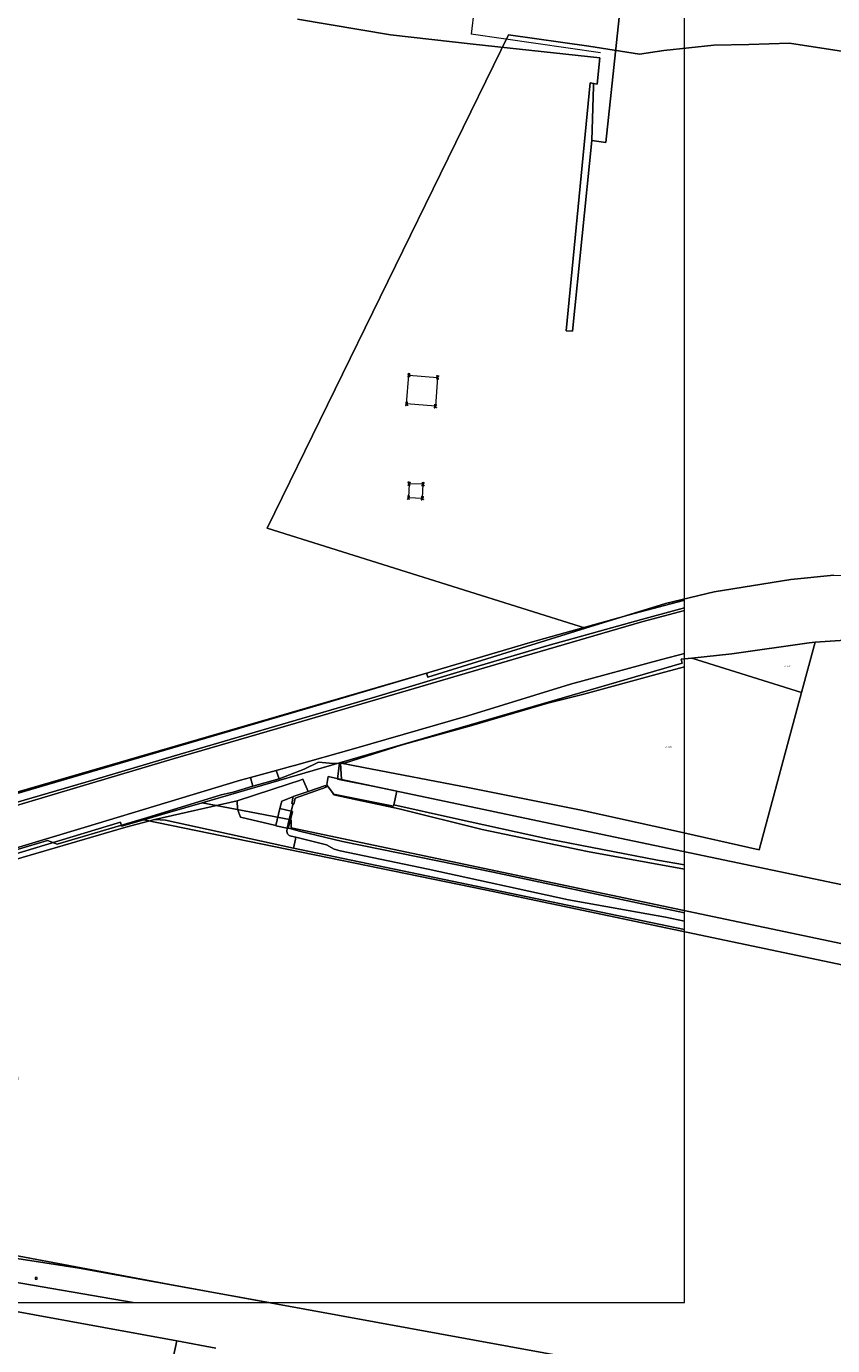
# Model space of a CAD drawing. Header units: metres. Extents: x 207466 to 209466, y 475780 to 477780.
# Tile 160 of 189: x 209017 to 209220, y 476179 to 476510. Entities that reach past the tile are written whole.
import ezdxf
from ezdxf.enums import TextEntityAlignment as Align

# ---------------------------------------------------------------- set-up
doc = ezdxf.new("R2010")
doc.units = ezdxf.units.M
doc.linetypes.add('IE-TERREINAFSCHEIDING-KUNSTMATIG', pattern=[0])
doc.layers.get('0').update_dxf_attribs({"color": 253, "linetype": 'CONTINUOUS'})
for name, color, linetype, lineweight, true_color in [('B-OG-WA-SLOOT_WATER-A', 7, 'CONTINUOUS', 0, 0x478c9a), ('B-RO-GR-BOS_LOOF-GV', 7, 'CONTINUOUS', 0, 0x6d8a47), ('B-RO-GR-GRAS-GV', 7, 'CONTINUOUS', 0, 0x6d8a47), ('B-RO-OG-WATER_GREPPEL-GV', 7, 'CONTINUOUS', 0, 0x478c9a), ('B-RO-OG-WATER_SLOOT-GV', 7, 'CONTINUOUS', 0, 0x478c9a)]:
    doc.layers.add(name, color=color, linetype=linetype, lineweight=lineweight, true_color=true_color)
for name, color, linetype, lineweight in [('B-RO-IE-MEUBILAIR_WEGMEUBILAIR_HOOGSPANNINGSMAST-G', 253, 'CONTINUOUS', 0), ('B-RO-IE-MEUBILAIR_WEGMEUBILAIR_HOOGSPANNINGSMAST-S', 253, 'CONTINUOUS', 0), ('B-RO-IE-TERREINAFSCHEIDING_KUNSTMATIG_HEKWERK_RASTER-G', 253, 'IE-TERREINAFSCHEIDING-KUNSTMATIG', 0), ('B-RO-KW-KUNSTWERK_GEMAAL-GV', 253, 'CONTINUOUS', 0), ('B-RO-OG-TERREIN_CULTUURSCHEIDING-GV', 253, 'CONTINUOUS', 0), ('B-RO-OG-TERREIN_ERF-GV', 253, 'CONTINUOUS', 0), ('B-RO-RI-GWA_RIOOLPUT-S', 253, 'CONTINUOUS', 0), ('B-RO-VH-VERHARDING_BETON-GV', 253, 'CONTINUOUS', 0), ('B-RO-VH-VERHARDING_GRASBETONSTEEN-GV', 253, 'CONTINUOUS', 0), ('B-RO-VH-VERHARDING_STRAATBAKSTEEN-GV', 253, 'CONTINUOUS', 0), ('B-WE-KG-GRENS_PERCEEL-GV', 150, 'CONTINUOUS', 18), ('B-WE-KG-GRENS_PERCEEL-S', 150, 'CONTINUOUS', 25)]:
    doc.layers.add(name, color=color, linetype=linetype, lineweight=lineweight)
doc.styles.add('NLCS-ISO', font='NLCS-ISO.ttf')

# ---------------------------------------------------------------- blocks, each defined once
blk = doc.blocks.new('SKL-ET_HS_MAST-SO1')
at = {"lineweight": -2}
for p, q in [((0, 2.0703), (-1.4175, 1.7574)), ((-1.4175, 1.7574), (-1.4175, 1.6402)), ((-1.4175, 1.6402), (0, 1.6402)), ((0, 1.3491), (-1.4175, 1.0362)), ((-1.4175, 1.0362), (-1.4175, 0.919)), ((-1.4175, 0.919), (0, 0.919)), ((-0.3734, -0.3656), (-0.125, 0.9071)), ((0, 0.0217), (-0.3734, -0.3656)), ((0, 0.5355), (-0.2477, 0.2786)), ((0, 0.0217), (-0.2477, 0.2786)), ((0, 0.5355), (-0.1643, 0.7058)), ((-0.125, 0.9071), (-0.125, 2.0427)), ((0, 2.0703), (1.4175, 1.7574)), ((1.4175, 1.6402), (0, 1.6402)), ((0, 1.3491), (1.4175, 1.0362)), ((1.4175, 0.919), (0, 0.919)), ((0, 0.5355), (0.1643, 0.7058)), ((0, 0.5355), (0.2477, 0.2786)), ((0, 0.0217), (0.2477, 0.2786)), ((0, 0.0217), (0.3734, -0.3656)), ((0.125, 0.9071), (0.125, 2.0427)), ((0.3734, -0.3656), (0.125, 0.9071)), ((1.4175, 1.7574), (1.4175, 1.6402)), ((1.4175, 1.0362), (1.4175, 0.919)), ((-1.0365, -1.7589), (-0.3734, -0.3656)), ((-1.0365, -1.7589), (0, -0.7529)), ((0, -0.7529), (-0.3734, -0.3656)), ((0, -0.7529), (0.3734, -0.3656)), ((1.0365, -1.7589), (0, -0.7529)), ((1.0365, -1.7589), (0.3734, -0.3656))]:
    blk.add_line(p, q, dxfattribs=at)
at = {"lineweight": -2, "flags": 128}
blk.add_lwpolyline([(-1.4175, -2), (-0.6554, -2), (-0.6554, -1.7589), (-1.4175, -1.7589), (-1.4175, -2)], dxfattribs=at)
at = {"lineweight": -2, "extrusion": (0, 0, -1), "flags": 128}
blk.add_lwpolyline([(-1.4175, -2), (-0.6554, -2), (-0.6554, -1.7589), (-1.4175, -1.7589), (-1.4175, -2)], dxfattribs=at)
blk = doc.blocks.new('SRI-PUT_INSPECTIEPUT_RIOOLPUT-SO1')
at = {"color": 0, "linetype": 'ByBlock', "lineweight": -2, "flags": 128}
blk.add_lwpolyline([(-1.125, -1.125), (1.125, -1.125), (1.125, 1.125), (-1.125, 1.125), (-1.125, -1.125)], dxfattribs=at)
at = {"color": 0, "linetype": 'ByBlock', "lineweight": -2, "insert": (0, 0.2828), "char_height": 1.5, "attachment_point": 5, "line_spacing_factor": 0.8, "style": 'NLCS-ISO'}
blk.add_mtext('{\\C0;r}', dxfattribs=at)
blk = doc.blocks.new('SKG-PERCEELNUMMER-SO')
at = {"style": 'NLCS-ISO', "oblique": 10, "flags": 1}
blk.add_attdef('GEMEENTECODE', text='', height=1.8, dxfattribs=at).set_placement((0, 2.6), align=Align.MIDDLE_CENTER)
at = {"style": 'NLCS-ISO', "oblique": 10}
blk.add_attdef('SECTIE', text='', height=1.8, dxfattribs=at).set_placement((-0.5, 0), align=Align.MIDDLE_RIGHT)
blk.add_attdef('PERCEELNUMMER', text='', height=1.8, dxfattribs=at).set_placement((0.5, 0), align=Align.MIDDLE_LEFT)

msp = doc.modelspace()

# ---------------------------------------------------------------- linework, layer by layer
at = {"layer": 'B-OG-WA-SLOOT_WATER-A', "flags": 128}
for points in [[(209182.41, 476352.47), (209182.41, 476363.26), (209171.72, 476360.39), (209142.16, 476351.73), (209114.57, 476343.65), (209084.84, 476334.96), (209054.05, 476325.96), (209030.68, 476319.04), (209008.76, 476312.53)], [(209007.39, 476301.5), (209031.72, 476308.76), (209052.73, 476315.13), (209070.95, 476320.61), (209073.48, 476321.31), (209079.86, 476323.08), (209083.53, 476324.1), (209084.47, 476324.36), (209099.29, 476328.48), (209128.03, 476336.81), (209153.76, 476344.72), (209176.6, 476350.96), (209182.41, 476352.47)], [(209182.41, 476287.36), (209182.41, 476298.29), (209158.03, 476302.73), (209131.6, 476308.27), (209110.79, 476313.48), (209100.12, 476315.69), (209094.35, 476316.95), (209094.29, 476317.16), (209094.02, 476317.54), (209092.98, 476318.98), (209092.89, 476319.01), (209092.51, 476319.12), (209092.38, 476319.1), (209092.44, 476318.86), (209084.66, 476316.12), (209084.29, 476314.65), (209084.1, 476314.69), (209084.1, 476314.68), (209084.05, 476314.5), (209083.74, 476313.15), (209083.68, 476312.88), (209083.97, 476312.82), (209083.46, 476310.72), (209082.93, 476308.57), (209082.93, 476308.56), (209083.69, 476308.39), (209085.72, 476307.82), (209096.53, 476305.22), (209134.41, 476297.59), (209174.47, 476289.04), (209182.41, 476287.36)]]:
    msp.add_lwpolyline(points, dxfattribs=at)
at = {"layer": 'B-RO-GR-BOS_LOOF-GV', "flags": 128}
msp.add_lwpolyline([(209182.41, 476299.4), (209182.41, 476349.11), (209176.47, 476347.5), (209157.17, 476342.21), (209148.13, 476339.94), (209129.05, 476334.4), (209111.5, 476329.51), (209097.09, 476324.95), (209096.08, 476324.89), (209096.33, 476320.84), (209110.17, 476317.9), (209109.4, 476314.46), (209124.4, 476311.1), (209147.99, 476305.9), (209175.62, 476300.58), (209182.41, 476299.4)], dxfattribs=at)
at = {"layer": 'B-RO-GR-GRAS-GV', "flags": 128}
for points in [[(209182.41, 476365.8), (209182.41, 476523.91)], [(208989.12, 476520.65), (208974.04, 476483.58), (208959.44, 476448.5), (208936.11, 476394.54), (208928.47, 476377.07), (208918.44, 476353.14), (208908.67, 476326.08), (208907.18, 476320.64), (208903.72, 476309.67), (208898.82, 476291.49), (208897.51, 476283.69), (208921.14, 476290.11), (208949.78, 476298.33), (208976.03, 476305.79), (209003.68, 476314.02), (209018.34, 476318.33), (209045.64, 476326.34), (209089.95, 476339.34), (209143.68, 476355.18), (209169.75, 476362.51), (209182.15, 476365.74), (209182.41, 476365.8)], [(209166.01, 476512.09), (209162.68, 476480.73), (209159.15, 476481.2), (209154.3, 476433.34), (209152.72, 476433.41), (209158.75, 476495.65), (209159.56, 476495.5), (209160.5, 476495.33), (209161.17, 476501.99), (209129.31, 476505.38), (209108.57, 476507.71), (209085.29, 476511.63)], [(209182.41, 476363.88), (209182.41, 476365.8), (209182.15, 476365.74), (209169.75, 476362.51), (209143.68, 476355.18), (209089.95, 476339.34), (209045.64, 476326.34), (209018.34, 476318.33), (209003.68, 476314.02)], [(209009.13, 476313.47), (209034.16, 476320.76), (209054.33, 476326.78), (209079.48, 476334.12), (209104.04, 476341.34), (209128.58, 476348.65), (209148.42, 476354.56), (209171.61, 476360.96), (209181.12, 476363.56), (209182.41, 476363.88)], [(209092.98, 476318.98), (209092.59, 476319.52), (209092.98, 476321.55), (209096.33, 476320.84), (209096.08, 476324.89), (209094.19, 476324.8), (209090.54, 476325.17), (209086.91, 476323.4), (209080.62, 476320.98), (209074.02, 476319.11), (209069.13, 476317.65), (209066.11, 476316.93), (209047.38, 476311.21), (209024.88, 476304.62), (209022.48, 476305.48), (209007.8, 476301.16)], [(208988.59, 476293.2), (209042.15, 476308.87), (209049.41, 476310.74), (209070.1, 476315.45), (209083.12, 476319.73), (209085.78, 476320.6), (209086.56, 476320.86), (209087.94, 476317.81), (209092.32, 476319.33), (209092.38, 476319.1), (209092.51, 476319.12), (209092.89, 476319.01), (209092.98, 476318.98)], [(209080.84, 476313.5), (209081.29, 476315.36), (209084.12, 476316.46), (209084.18, 476316.51), (209087.94, 476317.81), (209086.56, 476320.86), (209085.78, 476320.6), (209083.12, 476319.73), (209070.1, 476315.45), (209070.17, 476313.37), (209070.95, 476311.32), (209079.81, 476309.28), (209080.84, 476313.5)], [(209079.79, 476309.21), (209079.81, 476309.28), (209070.95, 476311.32), (209070.17, 476313.37), (209070.1, 476315.45), (209049.41, 476310.74), (209052.08, 476310.6), (209084.27, 476303.62), (209084.75, 476305.86), (209084.85, 476306.31), (209083.67, 476306.59), (209083.17, 476306.72), (209082.77, 476307.16), (209082.6, 476307.76), (209082.65, 476308.63), (209082.64, 476308.59), (209079.79, 476309.21)], [(209078.07, 476189.55), (209182.41, 476189.55), (209182.41, 476283.14), (209182.41, 476283.14), (209084.27, 476303.62), (209052.08, 476310.6), (209049.41, 476310.74), (209042.15, 476308.87), (208988.59, 476293.2)], [(209182.41, 476283.14), (209182.41, 476285.22), (209177.64, 476286.24), (209153.32, 476290.61), (209118.06, 476298.34), (209095.97, 476302.91), (209094.42, 476303.32), (209092.56, 476304.43), (209084.85, 476306.31), (209084.75, 476305.86), (209084.27, 476303.62), (209182.41, 476283.14)], [(209012.62, 476200.89), (209021.83, 476199.47), (209030.46, 476198.14), (209078.07, 476189.55)]]:
    msp.add_lwpolyline(points, dxfattribs=at)
at = {"layer": 'B-RO-IE-MEUBILAIR_WEGMEUBILAIR_HOOGSPANNINGSMAST-G', "flags": 128}
for points in [[(209113.2, 476422.31), (209120.43, 476421.75), (209119.86, 476414.52), (209112.64, 476415.09), (209113.2, 476422.31)], [(209113.11, 476391.57), (209116.61, 476391.42), (209116.76, 476394.92), (209113.26, 476395.06), (209113.11, 476391.57)]]:
    msp.add_lwpolyline(points, dxfattribs=at)
at = {"layer": 'B-RO-IE-TERREINAFSCHEIDING_KUNSTMATIG_HEKWERK_RASTER-G', "flags": 128}
for points in [[(209130.39, 476520.69), (209128.86, 476507.91)], [(209161.33, 476503.25), (209128.86, 476507.91)], [(209084.27, 476303.62), (209052.08, 476310.6), (209049.41, 476310.74)], [(209078.07, 476189.55), (209030.46, 476198.14), (209021.83, 476199.47)]]:
    msp.add_lwpolyline(points, dxfattribs=at)
at = {"layer": 'B-RO-KW-KUNSTWERK_GEMAAL-GV', "flags": 128}
for points in [[(209084.18, 476316.51), (209083.82, 476314.75), (209084.1, 476314.69), (209084.29, 476314.65), (209084.66, 476316.12), (209092.44, 476318.86), (209092.38, 476319.1), (209092.32, 476319.33), (209087.94, 476317.81), (209084.18, 476316.51)], [(209083.46, 476310.72), (209083.97, 476312.82), (209083.68, 476312.88), (209083.17, 476310.78), (209082.65, 476308.63), (209082.93, 476308.56), (209082.93, 476308.57), (209083.46, 476310.72)]]:
    msp.add_lwpolyline(points, dxfattribs=at)
at = {"layer": 'B-RO-OG-TERREIN_CULTUURSCHEIDING-GV', "flags": 128}
msp.add_lwpolyline([(209043.96, 476189.55), (209078.07, 476189.55), (209030.46, 476198.14), (209021.83, 476199.47), (209012.62, 476200.89), (209012.62, 476201.24), (209011.22, 476201.51), (209011.25, 476202.03), (209008.21, 476202.73), (209007.57, 476195.84), (209010.95, 476195.23), (209043.96, 476189.55)], dxfattribs=at)
at = {"layer": 'B-RO-OG-TERREIN_ERF-GV', "flags": 128}
msp.add_lwpolyline([(209085.29, 476511.63), (209108.57, 476507.71), (209129.31, 476505.38), (209161.17, 476501.99), (209160.5, 476495.33), (209159.56, 476495.5), (209159.58, 476494.81), (209159.15, 476481.2), (209162.68, 476480.73), (209166.01, 476512.09)], dxfattribs=at)
at = {"layer": 'B-RO-OG-WATER_GREPPEL-GV', "flags": 128}
msp.add_lwpolyline([(209159.15, 476481.2), (209159.58, 476494.81), (209159.56, 476495.5), (209158.75, 476495.65), (209152.72, 476433.41), (209154.3, 476433.34), (209159.15, 476481.2)], dxfattribs=at)
at = {"layer": 'B-RO-OG-WATER_SLOOT-GV', "flags": 128}
for points in [[(209008.76, 476312.53), (209030.68, 476319.04), (209054.05, 476325.96), (209084.84, 476334.96), (209114.57, 476343.65), (209142.16, 476351.73), (209171.72, 476360.39), (209182.41, 476363.26)], [(209182.41, 476363.26), (209182.41, 476363.88), (209181.12, 476363.56), (209171.61, 476360.96), (209148.42, 476354.56), (209128.58, 476348.65), (209104.04, 476341.34), (209079.48, 476334.12), (209054.33, 476326.78), (209034.16, 476320.76), (209009.13, 476313.47)], [(209182.41, 476349.11), (209182.41, 476352.47), (209176.6, 476350.96), (209153.76, 476344.72), (209128.03, 476336.81), (209099.29, 476328.48), (209084.47, 476324.36), (209083.53, 476324.1), (209079.86, 476323.08), (209080.62, 476320.98), (209086.91, 476323.4), (209090.54, 476325.17), (209094.19, 476324.8), (209096.08, 476324.89), (209097.09, 476324.95), (209111.5, 476329.51), (209129.05, 476334.4), (209148.13, 476339.94), (209157.17, 476342.21), (209176.47, 476347.5), (209182.41, 476349.11)], [(209074.02, 476319.11), (209073.48, 476321.31), (209070.95, 476320.61), (209052.73, 476315.13), (209031.72, 476308.76), (209007.39, 476301.5)], [(209007.8, 476301.16), (209022.48, 476305.48), (209024.88, 476304.62), (209047.38, 476311.21), (209066.11, 476316.93), (209069.13, 476317.65), (209074.02, 476319.11)], [(209182.41, 476298.29), (209182.41, 476299.4), (209175.62, 476300.58), (209147.99, 476305.9), (209124.4, 476311.1), (209109.4, 476314.46), (209109.33, 476314.16), (209094.29, 476317.16), (209094.35, 476316.95), (209100.12, 476315.69), (209110.79, 476313.48), (209131.6, 476308.27), (209158.03, 476302.73), (209182.41, 476298.29)], [(209182.41, 476285.22), (209182.41, 476287.36), (209174.47, 476289.04), (209134.41, 476297.59), (209096.53, 476305.22), (209085.72, 476307.82), (209083.69, 476308.39), (209082.93, 476308.56), (209082.65, 476308.63), (209082.6, 476307.76), (209082.77, 476307.16), (209083.17, 476306.72), (209083.67, 476306.59), (209084.85, 476306.31), (209092.56, 476304.43), (209094.42, 476303.32), (209095.97, 476302.91), (209118.06, 476298.34), (209153.32, 476290.61), (209177.64, 476286.24), (209182.41, 476285.22)]]:
    msp.add_lwpolyline(points, dxfattribs=at)
at = {"layer": 'B-RO-VH-VERHARDING_BETON-GV', "flags": 128}
for points in [[(209080.62, 476320.98), (209079.86, 476323.08), (209073.48, 476321.31), (209074.02, 476319.11), (209080.62, 476320.98)], [(209083.74, 476313.15), (209084.05, 476314.5), (209084.1, 476314.68), (209084.1, 476314.69), (209083.82, 476314.75), (209084.18, 476316.51), (209084.12, 476316.46), (209081.29, 476315.36), (209080.84, 476313.5), (209083.68, 476312.88), (209083.74, 476313.15)]]:
    msp.add_lwpolyline(points, dxfattribs=at)
at = {"layer": 'B-RO-VH-VERHARDING_GRASBETONSTEEN-GV', "flags": 128}
for points in [[(209094.02, 476317.54), (209094.29, 476317.16), (209109.33, 476314.16), (209109.4, 476314.46), (209110.17, 476317.9), (209096.33, 476320.84), (209092.98, 476321.55), (209092.59, 476319.52), (209092.98, 476318.98), (209094.02, 476317.54)], [(209082.65, 476308.63), (209083.17, 476310.78), (209083.68, 476312.88), (209080.84, 476313.5), (209079.81, 476309.28), (209079.79, 476309.21), (209082.64, 476308.59), (209082.65, 476308.63)]]:
    msp.add_lwpolyline(points, dxfattribs=at)
at = {"layer": 'B-RO-VH-VERHARDING_STRAATBAKSTEEN-GV', "flags": 128}
msp.add_lwpolyline([(209013.71, 476189.55), (209043.96, 476189.55), (209010.95, 476195.23)], dxfattribs=at)
at = {"layer": 'B-WE-KG-GRENS_PERCEEL-GV'}
for points in [[(208984.76, 476512.52), (208961.03, 476454.16), (208939.67, 476404.66), (208920.06, 476357.96), (208904.88, 476324.17), (208900.8, 476311.02), (208896.05, 476283.16), (209117.65, 476347.47), (209117.95, 476346.46), (209157.55, 476358.78), (209077.67, 476383.94), (209138.19, 476507.75), (209158.37, 476504.92), (209171.14, 476502.88), (209177.2, 476503.79), (209189.76, 476505.15), (209198.54, 476505.27), (209208.81, 476505.63), (209354.8, 476483.14)], [(209466.35, 476417.85), (209342.68, 476418.33), (209352.36, 476466.69), (209354.69, 476471.14), (209357.85, 476475.55), (209354.8, 476483.14), (209208.81, 476505.63), (209198.54, 476505.27), (209189.76, 476505.15), (209177.2, 476503.79), (209171.14, 476502.88), (209158.37, 476504.92), (209138.19, 476507.75), (209077.67, 476383.94), (209157.55, 476358.78), (209177.66, 476365.02), (209189.87, 476367.93), (209209.08, 476370.99), (209219.87, 476372.13), (209235.88, 476371.85), (209422.07, 476358.08), (209422.06, 476357.93), (209466.35, 476354.58)], [(209219.87, 476372.13), (209209.08, 476370.99), (209189.87, 476367.93), (209177.66, 476365.02), (209157.55, 476358.78), (209117.95, 476346.46), (209117.65, 476347.47), (208896.05, 476283.16)], [(208991.5, 476295.18), (209040.78, 476310.09), (209041.08, 476309.09), (209046.67, 476310.71), (209052.6, 476312.44), (209061.28, 476314.96), (209095.78, 476324.99), (209181.85, 476350.02), (209181.55, 476351.03), (209184.27, 476351.31), (209194.29, 476352.33), (209213.68, 476355.14), (209215.22, 476355.25), (209223.97, 476355.87)], [(209223.97, 476355.87), (209215.22, 476355.25), (209211.82, 476342.69), (209201.13, 476303.15), (209179.64, 476308.02), (209156.49, 476313.1), (209127.99, 476318.82), (209101.78, 476323.81), (209095.78, 476324.99), (209095.3, 476320.93), (209104.98, 476318.95), (209164.58, 476306.4), (209279.13, 476282.37), (209377.62, 476261.62), (209390.5, 476259.37), (209402.71, 476258.34), (209437.52, 476258), (209466.35, 476257.9)], [(209466.35, 476257.9), (209437.52, 476258), (209402.71, 476258.34), (209390.5, 476259.37), (209377.62, 476261.62), (209279.13, 476282.37), (209164.58, 476306.4), (209104.98, 476318.95), (209095.3, 476320.93), (209095.78, 476324.99), (209061.28, 476314.96), (209074.97, 476312.39), (209083.7, 476310.65), (209083.66, 476308.68), (209242.73, 476275.2), (209376.7, 476246.57), (209381.89, 476245.55), (209388.46, 476245.02), (209407.26, 476244.19), (209466.35, 476243.53)], [(209466.35, 476243.53), (209407.26, 476244.19), (209388.46, 476245.02), (209381.89, 476245.55), (209376.7, 476246.57), (209242.73, 476275.2), (209083.66, 476308.68), (209083.7, 476310.65), (209074.97, 476312.39), (209061.28, 476314.96), (209052.6, 476312.44), (209046.67, 476310.71), (209132.38, 476293.16), (209274.45, 476263.23), (209362.98, 476244.5), (209379.77, 476241.01), (209385.46, 476240.36), (209396.54, 476239.28), (209402.39, 476239.55), (209466.35, 476238.78)], [(209466.35, 476238.78), (209402.39, 476239.55), (209396.54, 476239.28), (209385.46, 476240.36), (209379.77, 476241.01), (209362.98, 476244.5), (209274.45, 476263.23), (209132.38, 476293.16), (209046.67, 476310.71), (209041.08, 476309.09), (209040.78, 476310.09), (208991.5, 476295.18), (208995.23, 476247.85), (209014.94, 476246.22), (209012.68, 476201.7), (209053.17, 476194.05), (209274.89, 476153.59), (209356.27, 476092.6), (209374.2, 476083.09), (209394.5, 476202.78), (209466.35, 476194.31)], [(209274.89, 476153.59), (209053.17, 476194.05), (209012.68, 476201.7), (208998.81, 476204.23), (208999.3, 476198.43), (208888.15, 476217.57), (208888.26, 476210.39), (208924.57, 476203.74), (208929.5, 476202.84), (208963.9, 476196.54), (209000.78, 476189.79), (209054.93, 476179.88), (209064.77, 476178.07)], [(209064.77, 476178.07), (209054.93, 476179.88), (209048.02, 476148.1)]]:
    msp.add_lwpolyline(points, dxfattribs=at)
for points in [[(209184.27, 476351.31), (209211.82, 476342.69), (209215.22, 476355.25), (209213.68, 476355.14), (209194.29, 476352.33)], [(209181.85, 476350.02), (209095.78, 476324.99), (209101.78, 476323.81), (209127.99, 476318.82), (209156.49, 476313.1), (209179.64, 476308.02), (209201.13, 476303.15), (209211.82, 476342.69), (209184.27, 476351.31), (209181.55, 476351.03)], [(208994.98, 476157.82), (209048.02, 476148.1), (209054.93, 476179.88), (209000.78, 476189.79)]]:
    msp.add_lwpolyline(points, close=True, dxfattribs=at)

# ---------------------------------------------------------------- block references
at = {"layer": 'B-RO-IE-MEUBILAIR_WEGMEUBILAIR_HOOGSPANNINGSMAST-S', "xscale": 0.2, "yscale": 0.2, "zscale": 0.2}
for p in [(209113.2, 476422.31), (209120.43, 476421.75), (209112.64, 476415.09), (209119.86, 476414.52), (209113.26, 476395.06), (209116.76, 476394.92), (209113.11, 476391.57), (209116.61, 476391.42)]:
    msp.add_blockref('SKL-ET_HS_MAST-SO1', p, dxfattribs=at)
at = {"layer": 'B-RO-RI-GWA_RIOOLPUT-S', "xscale": 0.2, "yscale": 0.2, "zscale": 0.2}
msp.add_blockref('SRI-PUT_INSPECTIEPUT_RIOOLPUT-SO1', (209019.65, 476195.61), dxfattribs=at)
at = {"layer": 'B-WE-KG-GRENS_PERCEEL-S', "xscale": 0.2, "yscale": 0.2, "zscale": 0.2}
for p, values in [((209207.89, 476349.23), {'PERCEELNUMMER': '3211', 'SECTIE': 'D'}), ((209178.08, 476328.93), {'PERCEELNUMMER': '3210', 'SECTIE': 'D'})]:
    msp.add_blockref('SKG-PERCEELNUMMER-SO', p, dxfattribs=at).add_auto_attribs(values)

doc.saveas('drawing.dxf')
